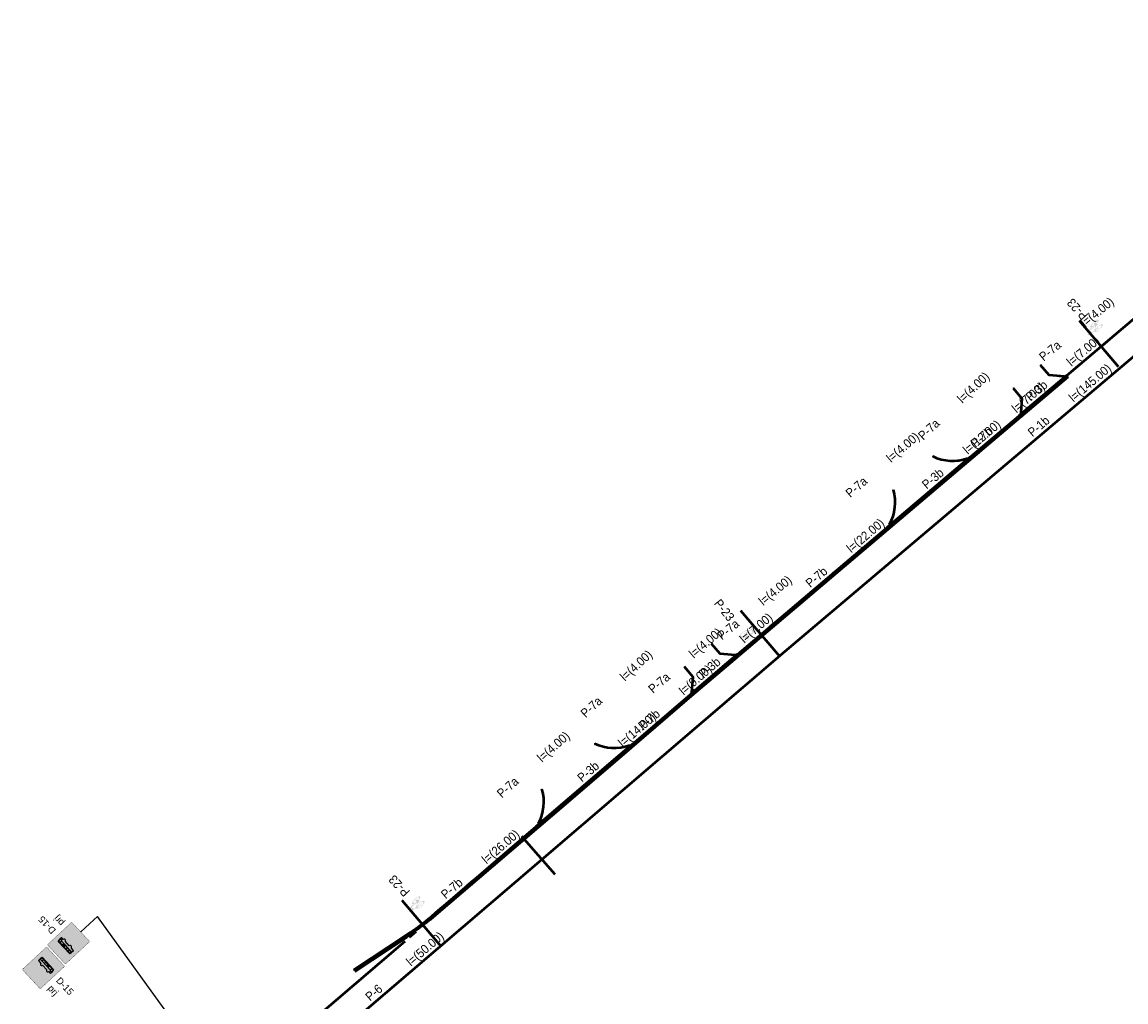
# Model space of a CAD drawing. Header units: metres. Extents: x 7429190 to 7432183, y 5709621 to 5711878.
# Tile 13 of 21: x 7429629 to 7429753, y 5709997 to 5710107. Entities that reach past the tile are written whole.
import ezdxf
from ezdxf.enums import TextEntityAlignment as Align

# ---------------------------------------------------------------- set-up
doc = ezdxf.new("R2010")
doc.units = ezdxf.units.M
doc.layers.add('_Brudnopis', color=22, linetype='Continuous', lineweight=50, plot=False)
doc.layers.add('D_1_KOCIE OCZKA', color=7, linetype='Continuous', lineweight=50)
doc.layers.add('gaPoziome', color=7, linetype='Continuous', lineweight=30)
for name, color, linetype in [('gaPionowe', 7, 'Continuous'), ('zzz.gaHSDlugosc', 7, 'Continuous'), ('zzz.gaHSDodTekst', 7, 'Continuous'), ('zzz.gaHSDomyslna', 7, 'Continuous'), ('zzz.gaHSKilometraz', 7, 'Continuous'), ('zzz.gaHSNazwa', 7, 'Continuous'), ('zzz.gaHSOpis', 7, 'Continuous'), ('zzz.gaHSStan', 7, 'Continuous'), ('zzz.gaHSTrasa', 7, 'Continuous'), ('zzz.gaVSDodTekst', 7, 'Continuous'), ('zzz.gaVSDomyslna', 7, 'Continuous'), ('zzz.gaVSNazwa', 7, 'Continuous'), ('zzz.gaVSStan', 7, 'Continuous'), ('zzz.gaVSWielkość', 7, 'Continuous')]:
    doc.layers.add(name, color=color, linetype=linetype)
doc.styles.add('GA-ATR-TEXT', font='arial.ttf', dxfattribs={"width": 0.9})
doc.styles.add('GA4-HS-TEXT', font='arial.ttf', dxfattribs={"width": 0.9})
doc.styles.get("Standard").update_dxf_attribs({"font": 'simplex.shx'})
doc.dimstyles.new('GA-LEADER', dxfattribs={"dimtxt": 1, "dimasz": 1, "dimexe": 1, "dimexo": 1, "dimgap": 1, "dimtad": 1, "dimtxsty": 'Standard', "dimcen": 1, "dimadec": 0, "dimazin": 0, "dimtfac": 1, "dimtmove": 0, "dimatfit": 3, "dimfxl": 1, "dimarcsym": 0})

# ---------------------------------------------------------------- blocks, each defined once
blk = doc.blocks.new('gaHSPos')
at = {"color": 0, "linetype": 'Continuous', "lineweight": 0}
blk.add_point((0, 0), dxfattribs=at)
blk = doc.blocks.new('*U30')
at = {"layer": 'zzz.gaHSDomyslna', "color": 140}
for points in [[(0.15, 1.99, 0.24, 0.24, 0), (0.16, 2.11, 0.24, 0.24, 0), (-0.41, 2.78, 0.24, 0.24, 0)], [(0, 0, 0.24, 0.24, 0), (0.08, 1, 0.24, 0.24, 0)]]:
    blk.add_lwpolyline(points, format="xyseb", dxfattribs=at)
at = {"color": 140}
for p in [(-0.81, 3.25), (0, 0)]:
    blk.add_blockref('gaHSPos', p, dxfattribs=at)
blk = doc.blocks.new('z.ga4.HSL-desc')
at = {"layer": 'zzz.gaHSDlugosc', "style": 'GA4-HS-TEXT', "width": 0.9}
blk.add_attdef('LENGTH', (6.03, 0.4), '', height=1, dxfattribs=at)
at = {"layer": 'zzz.gaHSDodTekst', "style": 'GA4-HS-TEXT', "width": 0.9, "flags": 1}
blk.add_attdef('ADDTEXT', (0, -2.74), '', height=1, dxfattribs=at)
at = {"layer": 'zzz.gaHSKilometraz', "style": 'GA4-HS-TEXT', "width": 0.9, "flags": 1}
for tag, p in [('POSITION', (0, -5.7)), ('ID', (0, -7.13))]:
    blk.add_attdef(tag, p, '', height=1, dxfattribs=at)
at = {"layer": 'zzz.gaHSNazwa', "style": 'GA4-HS-TEXT', "width": 0.9}
blk.add_attdef('NAME', (0, 0.4), '', height=1, dxfattribs=at)
at = {"layer": 'zzz.gaHSStan', "style": 'GA4-HS-TEXT', "width": 0.9}
blk.add_attdef('STATE', (0, -1.36), '', height=1, dxfattribs=at)
at = {"layer": 'zzz.gaHSTrasa', "style": 'GA4-HS-TEXT', "width": 0.9, "flags": 1}
blk.add_attdef('ROUTE', (0, -4.27), '', height=1, dxfattribs=at)
blk = doc.blocks.new('*U31')
at = {"layer": 'zzz.gaHSDomyslna', "color": 140}
for points in [[(-1.99, 0.15, 0.24, 0.24, 0), (-2.11, 0.16, 0.24, 0.24, 0), (-2.69, 0.83, 0.24, 0.24, 0)], [(0, 0, 0.24, 0.24, 0), (-1, 0.08, 0.24, 0.24, 0)]]:
    blk.add_lwpolyline(points, format="xyseb", dxfattribs=at)
at = {"color": 140}
for p in [(-3.09, 1.3), (0, 0)]:
    blk.add_blockref('gaHSPos', p, dxfattribs=at)
blk = doc.blocks.new('*U32')
at = {"layer": 'zzz.gaHSDomyslna', "color": 140}
for points in [[(0, 0, 0.24, 0.24, 0), (0.65, -0.76, 0.24, 0.24, 0)], [(0.93, -1.64, 0.24, 0.24, 0), (0.84, -2.64, 0.24, 0.24, 0)]]:
    blk.add_lwpolyline(points, format="xyseb", dxfattribs=at)
at = {"color": 140}
for p in [(0, 0), (0.79, -3.26)]:
    blk.add_blockref('gaHSPos', p, dxfattribs=at)
blk = doc.blocks.new('*U33')
at = {"layer": 'zzz.gaHSDomyslna', "color": 140}
for points in [[(-1.99, 0.17, 0.24, 0.24, 0), (-2.11, 0.18, 0.24, 0.24, 0), (-2.68, 0.85, 0.24, 0.24, 0)], [(0, 0, 0.24, 0.24, 0), (-1, 0.08, 0.24, 0.24, 0)]]:
    blk.add_lwpolyline(points, format="xyseb", dxfattribs=at)
at = {"color": 140}
for p in [(-3.08, 1.32), (0, 0)]:
    blk.add_blockref('gaHSPos', p, dxfattribs=at)
blk = doc.blocks.new('*U58')
at = {"layer": 'zzz.gaHSDomyslna', "color": 140}
for points in [[(31.91, 27.31, 0.12, 0.12, 0), (34.95, 29.91, 0.12, 0.12, 0)], [(27.35, 23.41, 0.12, 0.12, 0), (30.39, 26.01, 0.12, 0.12, 0)], [(22.79, 19.51, 0.12, 0.12, 0), (25.83, 22.11, 0.12, 0.12, 0)], [(18.23, 15.61, 0.12, 0.12, 0), (21.27, 18.21, 0.12, 0.12, 0)], [(13.68, 11.7, 0.12, 0.12, 0), (16.71, 14.31, 0.12, 0.12, 0)], [(9.12, 7.8, 0.12, 0.12, 0), (12.16, 10.4, 0.12, 0.12, 0)], [(4.56, 3.9, 0.12, 0.12, 0), (7.6, 6.5, 0.12, 0.12, 0)], [(0, 0, 0.12, 0.12, 0), (3.04, 2.6, 0.12, 0.12, 0)]]:
    blk.add_lwpolyline(points, format="xyseb", dxfattribs=at)
at = {"color": 140}
for p in [(37.99, 32.51), (0, 0)]:
    blk.add_blockref('gaHSPos', p, dxfattribs=at)
blk = doc.blocks.new('*U64')
at = {"layer": 'zzz.gaHSDomyslna', "color": 140}
for points in [[(105.22, 89.29, 0.12, 0.12, 0), (106.75, 90.58, 0.12, 0.12, 0)], [(100.64, 85.41, 0.12, 0.12, 0), (102.17, 86.7, 0.12, 0.12, 0)], [(96.06, 81.54, 0.12, 0.12, 0), (97.59, 82.83, 0.12, 0.12, 0)], [(91.48, 77.66, 0.12, 0.12, 0), (93.01, 78.95, 0.12, 0.12, 0)], [(86.9, 73.79, 0.12, 0.12, 0), (88.43, 75.08, 0.12, 0.12, 0)], [(82.32, 69.91, 0.12, 0.12, 0), (83.85, 71.2, 0.12, 0.12, 0)], [(77.74, 66.04, 0.12, 0.12, 0), (79.27, 67.33, 0.12, 0.12, 0)], [(73.16, 62.16, 0.12, 0.12, 0), (74.68, 63.45, 0.12, 0.12, 0)], [(68.58, 58.29, 0.12, 0.12, 0), (70.1, 59.58, 0.12, 0.12, 0)], [(64, 54.41, 0.12, 0.12, 0), (65.52, 55.7, 0.12, 0.12, 0)], [(59.42, 50.53, 0.12, 0.12, 0), (60.94, 51.83, 0.12, 0.12, 0)], [(54.83, 46.66, 0.12, 0.12, 0), (56.36, 47.95, 0.12, 0.12, 0)], [(50.25, 42.78, 0.12, 0.12, 0), (51.78, 44.08, 0.12, 0.12, 0)], [(45.67, 38.91, 0.12, 0.12, 0), (47.2, 40.2, 0.12, 0.12, 0)], [(41.09, 35.03, 0.12, 0.12, 0), (42.62, 36.33, 0.12, 0.12, 0)], [(36.51, 31.16, 0.12, 0.12, 0), (38.04, 32.45, 0.12, 0.12, 0)], [(31.93, 27.28, 0.12, 0.12, 0), (33.46, 28.57, 0.12, 0.12, 0)], [(27.35, 23.41, 0.12, 0.12, 0), (28.88, 24.7, 0.12, 0.12, 0)], [(22.79, 19.51, 0.12, 0.12, 0), (24.31, 20.81, 0.12, 0.12, 0)], [(18.23, 15.61, 0.12, 0.12, 0), (19.75, 16.91, 0.12, 0.12, 0)], [(13.68, 11.7, 0.12, 0.12, 0), (15.19, 13, 0.12, 0.12, 0)], [(9.12, 7.8, 0.12, 0.12, 0), (10.64, 9.1, 0.12, 0.12, 0)], [(4.56, 3.9, 0.12, 0.12, 0), (6.08, 5.2, 0.12, 0.12, 0)], [(0, 0, 0.12, 0.12, 0), (1.52, 1.3, 0.12, 0.12, 0)]]:
    blk.add_lwpolyline(points, format="xyseb", dxfattribs=at)
at = {"color": 140}
for p in [(110.72, 93.94), (0, 0)]:
    blk.add_blockref('gaHSPos', p, dxfattribs=at)
blk = doc.blocks.new('*U74')
at = {"layer": 'zzz.gaHSDomyslna', "color": 140}
for points in [[(39.51, 33.81, 0.24, 0.24, 0), (40.27, 34.46, 0.24, 0.24, 0)], [(37.99, 32.51, 0.24, 0.24, 0), (38.75, 33.16, 0.24, 0.24, 0)], [(36.47, 31.21, 0.24, 0.24, 0), (37.23, 31.86, 0.24, 0.24, 0)], [(34.95, 29.91, 0.24, 0.24, 0), (35.71, 30.56, 0.24, 0.24, 0)], [(33.43, 28.61, 0.24, 0.24, 0), (34.19, 29.26, 0.24, 0.24, 0)], [(31.91, 27.31, 0.24, 0.24, 0), (32.67, 27.96, 0.24, 0.24, 0)], [(30.39, 26.01, 0.24, 0.24, 0), (31.15, 26.66, 0.24, 0.24, 0)], [(28.87, 24.71, 0.24, 0.24, 0), (29.63, 25.36, 0.24, 0.24, 0)], [(27.35, 23.41, 0.24, 0.24, 0), (28.11, 24.06, 0.24, 0.24, 0)], [(25.83, 22.11, 0.24, 0.24, 0), (26.59, 22.76, 0.24, 0.24, 0)], [(24.31, 20.81, 0.24, 0.24, 0), (25.07, 21.46, 0.24, 0.24, 0)], [(22.79, 19.51, 0.24, 0.24, 0), (23.55, 20.16, 0.24, 0.24, 0)], [(21.27, 18.21, 0.24, 0.24, 0), (22.03, 18.86, 0.24, 0.24, 0)], [(19.75, 16.91, 0.24, 0.24, 0), (20.51, 17.56, 0.24, 0.24, 0)], [(18.23, 15.61, 0.24, 0.24, 0), (18.99, 16.26, 0.24, 0.24, 0)], [(16.71, 14.31, 0.24, 0.24, 0), (17.47, 14.96, 0.24, 0.24, 0)], [(15.19, 13, 0.24, 0.24, 0), (15.95, 13.65, 0.24, 0.24, 0)], [(13.68, 11.7, 0.24, 0.24, 0), (14.43, 12.35, 0.24, 0.24, 0)], [(12.16, 10.4, 0.24, 0.24, 0), (12.92, 11.05, 0.24, 0.24, 0)], [(10.64, 9.1, 0.24, 0.24, 0), (11.4, 9.75, 0.24, 0.24, 0)], [(9.12, 7.8, 0.24, 0.24, 0), (9.88, 8.45, 0.24, 0.24, 0)], [(7.6, 6.5, 0.24, 0.24, 0), (8.36, 7.15, 0.24, 0.24, 0)], [(6.08, 5.2, 0.24, 0.24, 0), (6.84, 5.85, 0.24, 0.24, 0)], [(4.56, 3.9, 0.24, 0.24, 0), (5.32, 4.55, 0.24, 0.24, 0)], [(3.04, 2.6, 0.24, 0.24, 0), (3.8, 3.25, 0.24, 0.24, 0)], [(1.52, 1.3, 0.24, 0.24, 0), (2.28, 1.95, 0.24, 0.24, 0)], [(0, 0, 0.24, 0.24, 0), (0.76, 0.65, 0.24, 0.24, 0)]]:
    blk.add_lwpolyline(points, format="xyseb", dxfattribs=at)
at = {"color": 140}
for p in [(40.55, 34.71), (0, 0)]:
    blk.add_blockref('gaHSPos', p, dxfattribs=at)
blk = doc.blocks.new('gaVScolumn0')
at = {"color": 0, "linetype": 'ByBlock', "lineweight": -2}
blk.add_line((0, 0), (0, 400), dxfattribs=at)
at = {"color": 7, "style": 'GA-ATR-TEXT', "width": 0.9}
blk.add_attdef('X2', text='', height=150, dxfattribs=at).set_placement((-50, 0), align=Align.BOTTOM_RIGHT)
blk = doc.blocks.new('*U120')
at = {"layer": 'zzz.gaVSDomyslna', "lineweight": 0}
blk.add_hatch(color=180, dxfattribs=at).paths.add_polyline_path([(294, 730, 0.414214), (280, 744), (-280, 744, 0.414214), (-294, 730), (-294, 20, 0.414214), (-280, 6), (280, 6, 0.414214), (294, 20)])
blk = doc.blocks.new('*U121')
at = {"layer": 'zzz.gaVSDomyslna', "color": 7, "lineweight": 0, "true_color": 0xffffff, "const_width": 6}
blk.add_lwpolyline([(280, 3), (-280, 3, -0.414214), (-297, 20), (-297, 730, -0.414214), (-280, 747), (280, 747, -0.414214), (297, 730), (297, 20, -0.414214), (280, 3, -1)], format="xyb", dxfattribs=at)
blk = doc.blocks.new('*U122')
at = {"layer": 'zzz.gaVSDomyslna', "lineweight": 0, "true_color": 0xffffff}
blk.add_hatch(color=7, dxfattribs=at).paths.add_polyline_path([(220, 440), (-220, 440), (-220, 0), (220, 0)])
blk = doc.blocks.new('*U123')
at = {"layer": 'zzz.gaVSDomyslna', "linetype": 'ByBlock', "lineweight": -2, "true_color": 0x000000}
h = blk.add_hatch(color=18, dxfattribs=at)
h.paths.add_polyline_path([(290, 110), (265, 210), (-286.25, 210), (-290, 150), (-290, 50), (-160, 40, 1), (-80, 40), (120, 40, 1), (200, 40), (276.25, 40), (290, 50)])
h.paths.add_polyline_path([(30, 120), (30, 190), (50, 190), (50, 120)], flags=16)
h.paths.add_polyline_path([(0, 120), (-70, 120), (-80, 125), (-80, 185), (-70, 190), (0, 190), (10, 185), (10, 125)], flags=16)
h.paths.add_polyline_path([(60, 120), (60, 190), (80, 190), (80, 120)], flags=16)
h.paths.add_polyline_path([(90, 125), (90, 185), (100, 190), (190, 190), (200, 185), (200, 125), (190, 120), (100, 120)], flags=16)
h.paths.add_polyline_path([(-90, 125), (-100, 120), (-180, 120), (-190, 125), (-190, 185), (-180, 190), (-100, 190), (-90, 185)], flags=16)
h.paths.add_polyline_path([(210, 100), (210, 185), (220, 190), (259.692, 190), (279.685, 110.03), (260, 90), (220, 90)], flags=16)
h.paths.add_polyline_path([(-200, 125), (-205, 120), (-270, 120), (-275, 125), (-270.135, 185), (-264.713, 190), (-205, 190), (-200, 185)], flags=16)
at = {"layer": 'zzz.gaVSDomyslna', "color": 18, "linetype": 'ByBlock', "lineweight": -2, "true_color": 0x000000}
for p, q in [((-290, 150), (-286.25, 210)), ((-290, 50), (-290, 150)), ((-290, 50), (-160, 40)), ((-286.25, 210), (265, 210)), ((-270.135, 185), (-275, 125)), ((-270, 120), (-275, 125)), ((-270.135, 185), (-264.713, 190)), ((-270, 120), (-205, 120)), ((-268.108, 210), (-263.108, 210)), ((-264.713, 190), (-205, 190)), ((-205, 190), (-200, 185)), ((-200, 125), (-205, 120)), ((-200, 125), (-200, 185)), ((-190, 185), (-180, 190)), ((-190, 125), (-190, 185)), ((-190, 125), (-180, 120)), ((-180, 190), (-100, 190)), ((-180, 120), (-100, 120)), ((-100, 190), (-90, 185)), ((-90, 125), (-100, 120)), ((-90, 125), (-90, 185)), ((-70, 190), (-80, 185)), ((-80, 185), (-80, 125)), ((-80, 125), (-70, 120)), ((-80, 40), (120, 40)), ((-70, 190), (0, 190)), ((-70, 120), (0, 120)), ((0, 190), (10, 185)), ((0, 120), (10, 125)), ((10, 125), (10, 185)), ((30, 190), (50, 190)), ((30, 120), (30, 190)), ((30, 120), (50, 120)), ((50, 120), (50, 190)), ((60, 190), (80, 190)), ((60, 120), (60, 190)), ((60, 120), (80, 120)), ((80, 190), (80, 120)), ((100, 190), (90, 185)), ((90, 125), (90, 185)), ((90, 125), (100, 120)), ((100, 190), (190, 190)), ((100, 120), (190, 120)), ((200, 185), (190, 190)), ((190, 120), (200, 125)), ((200, 185), (200, 125)), ((200, 40), (276.25, 40)), ((210, 185), (220, 190)), ((210, 100), (210, 185)), ((210, 100), (220, 90)), ((220, 190), (259.692, 190)), ((260, 90), (220, 90)), ((259.692, 190), (279.685, 110.03)), ((279.685, 110.03), (260, 90)), ((265, 210), (290, 110)), ((276.25, 40), (290, 50)), ((290, 50), (290, 110))]:
    blk.add_line(p, q, dxfattribs=at)
for centre in [(-120, 40), (160, 40)]:
    blk.add_arc(centre, 40, 179.999848, 0, dxfattribs=at)
blk = doc.blocks.new('*U125')
at = {"layer": 'zzz.gaVSDomyslna', "color": 7, "true_color": 0xffffff}
for name, p in [('*U121', (0, 0)), ('*U122', (0, 230))]:
    blk.add_blockref(name, p, dxfattribs=at)
at = {"layer": 'zzz.gaVSDomyslna', "color": 180}
blk.add_blockref('*U120', (0, 0), dxfattribs=at)
at = {"layer": 'zzz.gaVSDomyslna', "color": 18, "true_color": 0x000000, "xscale": 0.6875, "yscale": 0.6875}
blk.add_blockref('*U123', (0, 374.375), dxfattribs=at)
blk = doc.blocks.new('*U119')
at = {"layer": 'zzz.gaVSDomyslna'}
blk.add_blockref('*U125', (0, 0), dxfattribs=at)
at = {"layer": 'zzz.gaVSDodTekst', "flags": 1}
blk.add_attdef('Addtext', text='', height=1, dxfattribs=at).set_placement((0, 0), align=Align.MIDDLE_LEFT)
at = {"layer": 'zzz.gaVSDomyslna', "flags": 1}
for tag in ['Height', 'Width', 'Position', 'Route', 'ItemNo', 'ID']:
    blk.add_attdef(tag, text='', height=1, dxfattribs=at).set_placement((0, 0), align=Align.MIDDLE_LEFT)
at = {"layer": 'zzz.gaVSNazwa', "style": 'GA-ATR-TEXT'}
blk.add_attdef('Name', text='', height=150, dxfattribs=at).set_placement((400, 450), align=Align.MIDDLE_LEFT)
at = {"layer": 'zzz.gaVSStan', "style": 'GA-ATR-TEXT'}
blk.add_attdef('State', text='', height=150, dxfattribs=at).set_placement((400, 195), align=Align.MIDDLE_LEFT)
at = {"layer": 'zzz.gaVSWielkość', "flags": 1}
blk.add_attdef('Size', text='', height=1, dxfattribs=at).set_placement((0, 0), align=Align.MIDDLE_LEFT)
blk = doc.blocks.new('*U127')
at = {"layer": 'zzz.gaVSDomyslna', "lineweight": 0}
blk.add_hatch(color=180, dxfattribs=at).paths.add_polyline_path([(294, 730, 0.414214), (280, 744), (-280, 744, 0.414214), (-294, 730), (-294, 20, 0.414214), (-280, 6), (280, 6, 0.414214), (294, 20)])
blk = doc.blocks.new('*U128')
at = {"layer": 'zzz.gaVSDomyslna', "color": 7, "lineweight": 0, "true_color": 0xffffff, "const_width": 6}
blk.add_lwpolyline([(280, 3), (-280, 3, -0.414214), (-297, 20), (-297, 730, -0.414214), (-280, 747), (280, 747, -0.414214), (297, 730), (297, 20, -0.414214), (280, 3, -1)], format="xyb", dxfattribs=at)
blk = doc.blocks.new('*U129')
at = {"layer": 'zzz.gaVSDomyslna', "lineweight": 0, "true_color": 0xffffff}
blk.add_hatch(color=7, dxfattribs=at).paths.add_polyline_path([(220, 440), (-220, 440), (-220, 0), (220, 0)])
blk = doc.blocks.new('*U130')
at = {"layer": 'zzz.gaVSDomyslna', "linetype": 'ByBlock', "lineweight": -2, "true_color": 0x000000}
h = blk.add_hatch(color=18, dxfattribs=at)
h.paths.add_polyline_path([(290, 110), (265, 210), (-286.25, 210), (-290, 150), (-290, 50), (-160, 40, 1), (-80, 40), (120, 40, 1), (200, 40), (276.25, 40), (290, 50)])
h.paths.add_polyline_path([(30, 120), (30, 190), (50, 190), (50, 120)], flags=16)
h.paths.add_polyline_path([(0, 120), (-70, 120), (-80, 125), (-80, 185), (-70, 190), (0, 190), (10, 185), (10, 125)], flags=16)
h.paths.add_polyline_path([(60, 120), (60, 190), (80, 190), (80, 120)], flags=16)
h.paths.add_polyline_path([(90, 125), (90, 185), (100, 190), (190, 190), (200, 185), (200, 125), (190, 120), (100, 120)], flags=16)
h.paths.add_polyline_path([(-90, 125), (-100, 120), (-180, 120), (-190, 125), (-190, 185), (-180, 190), (-100, 190), (-90, 185)], flags=16)
h.paths.add_polyline_path([(210, 100), (210, 185), (220, 190), (259.692, 190), (279.685, 110.03), (260, 90), (220, 90)], flags=16)
h.paths.add_polyline_path([(-200, 125), (-205, 120), (-270, 120), (-275, 125), (-270.135, 185), (-264.713, 190), (-205, 190), (-200, 185)], flags=16)
at = {"layer": 'zzz.gaVSDomyslna', "color": 18, "linetype": 'ByBlock', "lineweight": -2, "true_color": 0x000000}
for p, q in [((-290, 150), (-286.25, 210)), ((-290, 50), (-290, 150)), ((-290, 50), (-160, 40)), ((-286.25, 210), (265, 210)), ((-270.135, 185), (-275, 125)), ((-270, 120), (-275, 125)), ((-270.135, 185), (-264.713, 190)), ((-270, 120), (-205, 120)), ((-268.108, 210), (-263.108, 210)), ((-264.713, 190), (-205, 190)), ((-205, 190), (-200, 185)), ((-200, 125), (-205, 120)), ((-200, 125), (-200, 185)), ((-190, 185), (-180, 190)), ((-190, 125), (-190, 185)), ((-190, 125), (-180, 120)), ((-180, 190), (-100, 190)), ((-180, 120), (-100, 120)), ((-100, 190), (-90, 185)), ((-90, 125), (-100, 120)), ((-90, 125), (-90, 185)), ((-70, 190), (-80, 185)), ((-80, 185), (-80, 125)), ((-80, 125), (-70, 120)), ((-80, 40), (120, 40)), ((-70, 190), (0, 190)), ((-70, 120), (0, 120)), ((0, 190), (10, 185)), ((0, 120), (10, 125)), ((10, 125), (10, 185)), ((30, 190), (50, 190)), ((30, 120), (30, 190)), ((30, 120), (50, 120)), ((50, 120), (50, 190)), ((60, 190), (80, 190)), ((60, 120), (60, 190)), ((60, 120), (80, 120)), ((80, 190), (80, 120)), ((100, 190), (90, 185)), ((90, 125), (90, 185)), ((90, 125), (100, 120)), ((100, 190), (190, 190)), ((100, 120), (190, 120)), ((200, 185), (190, 190)), ((190, 120), (200, 125)), ((200, 185), (200, 125)), ((200, 40), (276.25, 40)), ((210, 185), (220, 190)), ((210, 100), (210, 185)), ((210, 100), (220, 90)), ((220, 190), (259.692, 190)), ((260, 90), (220, 90)), ((259.692, 190), (279.685, 110.03)), ((279.685, 110.03), (260, 90)), ((265, 210), (290, 110)), ((276.25, 40), (290, 50)), ((290, 50), (290, 110))]:
    blk.add_line(p, q, dxfattribs=at)
for centre in [(-120, 40), (160, 40)]:
    blk.add_arc(centre, 40, 179.999848, 0, dxfattribs=at)
blk = doc.blocks.new('*U132')
at = {"layer": 'zzz.gaVSDomyslna', "color": 7, "true_color": 0xffffff}
for name, p in [('*U128', (0, 0)), ('*U129', (0, 230))]:
    blk.add_blockref(name, p, dxfattribs=at)
at = {"layer": 'zzz.gaVSDomyslna', "color": 180}
blk.add_blockref('*U127', (0, 0), dxfattribs=at)
at = {"layer": 'zzz.gaVSDomyslna', "color": 18, "true_color": 0x000000, "xscale": 0.6875, "yscale": 0.6875}
blk.add_blockref('*U130', (0, 374.375), dxfattribs=at)
blk = doc.blocks.new('*U126')
at = {"layer": 'zzz.gaVSDomyslna'}
blk.add_blockref('*U132', (0, 0), dxfattribs=at)
at = {"layer": 'zzz.gaVSDodTekst', "flags": 1}
blk.add_attdef('Addtext', text='', height=1, dxfattribs=at).set_placement((0, 0), align=Align.MIDDLE_LEFT)
at = {"layer": 'zzz.gaVSDomyslna', "flags": 1}
for tag in ['Height', 'Width', 'Position', 'Route', 'ItemNo', 'ID']:
    blk.add_attdef(tag, text='', height=1, dxfattribs=at).set_placement((0, 0), align=Align.MIDDLE_LEFT)
at = {"layer": 'zzz.gaVSNazwa', "style": 'GA-ATR-TEXT'}
blk.add_attdef('Name', text='', height=150, dxfattribs=at).set_placement((400, 450), align=Align.MIDDLE_LEFT)
at = {"layer": 'zzz.gaVSStan', "style": 'GA-ATR-TEXT'}
blk.add_attdef('State', text='', height=150, dxfattribs=at).set_placement((400, 195), align=Align.MIDDLE_LEFT)
at = {"layer": 'zzz.gaVSWielkość', "flags": 1}
blk.add_attdef('Size', text='', height=1, dxfattribs=at).set_placement((0, 0), align=Align.MIDDLE_LEFT)
blk = doc.blocks.new('*U220')
at = {"layer": 'zzz.gaHSDomyslna', "color": 140}
for points in [[(5.24, 4.64, 0.12, 0.12, 0), (-0.08, 0.09, 0.12, 0.12, 0)], [(4.64, 3.81, 0.12, 0.12, 0), (5.4, 4.46, 0.12, 0.12, 0)], [(3.12, 2.51, 0.12, 0.12, 0), (3.88, 3.16, 0.12, 0.12, 0)], [(1.6, 1.21, 0.12, 0.12, 0), (2.36, 1.86, 0.12, 0.12, 0)], [(0.08, -0.09, 0.12, 0.12, 0), (0.84, 0.56, 0.12, 0.12, 0)]]:
    blk.add_lwpolyline(points, format="xyseb", dxfattribs=at)
at = {"color": 140}
for p in [(5.32, 4.55), (0, 0)]:
    blk.add_blockref('gaHSPos', p, dxfattribs=at)
blk = doc.blocks.new('*U221')
at = {"layer": 'zzz.gaHSDomyslna', "color": 140}
for points in [[(5.27, 4.61, 0.12, 0.12, 0), (-0.08, 0.09, 0.12, 0.12, 0)], [(4.66, 3.78, 0.12, 0.12, 0), (5.42, 4.43, 0.12, 0.12, 0)], [(3.13, 2.49, 0.12, 0.12, 0), (3.89, 3.14, 0.12, 0.12, 0)], [(1.6, 1.2, 0.12, 0.12, 0), (2.37, 1.85, 0.12, 0.12, 0)], [(0.08, -0.09, 0.12, 0.12, 0), (0.84, 0.55, 0.12, 0.12, 0)]]:
    blk.add_lwpolyline(points, format="xyseb", dxfattribs=at)
at = {"color": 140}
for p in [(5.34, 4.52), (0, 0)]:
    blk.add_blockref('gaHSPos', p, dxfattribs=at)
blk = doc.blocks.new('*U275')
at = {"layer": 'zzz.gaHSDomyslna', "color": 140}
for points in [[(0, 0, 0.24, 0.24, -0.050042), (0.19, -0.98, 0.24, 0.24, 0)], [(0.18, -1.98, 0.24, 0.24, -0.050042), (-0.03, -2.96, 0.24, 0.24, 0)]]:
    blk.add_lwpolyline(points, format="xyseb", dxfattribs=at)
at = {"color": 140}
for p in [(0, 0), (-0.44, -3.9)]:
    blk.add_blockref('gaHSPos', p, dxfattribs=at)
blk = doc.blocks.new('*U276')
at = {"layer": 'zzz.gaHSDomyslna', "color": 140}
for points in [[(0, 0, 0.24, 0.24, 0.050042), (0.94, -0.35, 0.24, 0.24, 0)], [(1.92, -0.51, 0.24, 0.24, 0.050042), (2.92, -0.46, 0.24, 0.24, 0)]]:
    blk.add_lwpolyline(points, format="xyseb", dxfattribs=at)
at = {"color": 140}
for p in [(0, 0), (3.9, -0.22)]:
    blk.add_blockref('gaHSPos', p, dxfattribs=at)
blk = doc.blocks.new('*U277')
at = {"layer": 'zzz.gaHSDomyslna', "color": 140}
for points in [[(0, 0, 0.24, 0.24, -0.050042), (0.19, -0.98, 0.24, 0.24, 0)], [(0.19, -1.98, 0.24, 0.24, -0.050042), (-0.01, -2.96, 0.24, 0.24, 0)]]:
    blk.add_lwpolyline(points, format="xyseb", dxfattribs=at)
at = {"color": 140}
for p in [(0, 0), (-0.39, -3.86)]:
    blk.add_blockref('gaHSPos', p, dxfattribs=at)
blk = doc.blocks.new('*U278')
at = {"layer": 'zzz.gaHSDomyslna', "color": 140}
for points in [[(0, 0, 0.24, 0.24, -0.050042), (-0.97, -0.25, 0.24, 0.24, 0)], [(-1.96, -0.29, 0.24, 0.24, -0.050042), (-2.95, -0.14, 0.24, 0.24, 0)]]:
    blk.add_lwpolyline(points, format="xyseb", dxfattribs=at)
at = {"color": 140}
for p in [(-3.89, 0.2), (0, 0)]:
    blk.add_blockref('gaHSPos', p, dxfattribs=at)
blk = doc.blocks.new('*U279')
at = {"layer": 'zzz.gaHSDomyslna', "color": 140}
for points in [[(10.71, 9.32, 0.12, 0.12, 0), (-0.08, 0.09, 0.12, 0.12, 0)], [(9.19, 7.71, 0.12, 0.12, 0), (9.95, 8.36, 0.12, 0.12, 0)], [(7.68, 6.41, 0.12, 0.12, 0), (8.44, 7.06, 0.12, 0.12, 0)], [(6.16, 5.11, 0.12, 0.12, 0), (6.92, 5.76, 0.12, 0.12, 0)], [(4.64, 3.81, 0.12, 0.12, 0), (5.4, 4.46, 0.12, 0.12, 0)], [(3.12, 2.51, 0.12, 0.12, 0), (3.88, 3.16, 0.12, 0.12, 0)], [(1.6, 1.21, 0.12, 0.12, 0), (2.36, 1.86, 0.12, 0.12, 0)], [(0.08, -0.09, 0.12, 0.12, 0), (0.84, 0.56, 0.12, 0.12, 0)]]:
    blk.add_lwpolyline(points, format="xyseb", dxfattribs=at)
at = {"color": 140}
for p in [(10.79, 9.23), (0, 0)]:
    blk.add_blockref('gaHSPos', p, dxfattribs=at)
blk = doc.blocks.new('*U343')
at = {"linetype": 'Continuous', "lineweight": 0}
h = blk.add_hatch(color=0, dxfattribs=at)
edge = h.paths.add_edge_path()
edge.add_ellipse((-0.35, 0.6), major_axis=(0, 0.6), ratio=0.333333, start_angle=339.1791, end_angle=685.9352)
edge.add_line((-0.24, 1.1), (-0.23, 1.16))
edge.add_line((-0.23, 1.16), (0, 0.68))
edge.add_arc((-0.02, 0.67), 0.0247, 0, 26.5651, ccw=False)
edge.add_line((0.01, 0.67), (0.01, 0.42))
edge.add_arc((0.03, 0.42), 0.0247, 180, 270)
edge.add_line((0.03, 0.4), (0.08, 0.4))
edge.add_arc((0.08, 0.42), 0.0247, 270, 290.3551)
edge.add_line((0.08, 0.4), (0.16, 0.43))
edge.add_ellipse((0.35, 0.6), major_axis=(0, 0.6), ratio=0.333333, start_angle=106.5707, end_angle=378.3144)
edge.add_line((0.29, 1.17), (0.22, 1.52))
edge.add_line((0.22, 1.52), (0.25, 1.77))
edge.add_line((0.25, 1.77), (0.26, 1.77))
edge.add_line((0.26, 1.77), (0.27, 1.81))
edge.add_line((0.27, 1.81), (0.27, 1.86))
edge.add_line((0.27, 1.86), (0.14, 1.86))
edge.add_line((0.14, 1.86), (0.14, 1.81))
edge.add_line((0.14, 1.81), (0.2, 1.77))
edge.add_line((0.2, 1.77), (0.18, 1.64))
edge.add_line((0.18, 1.64), (-0.18, 1.64))
edge.add_line((-0.18, 1.64), (-0.16, 1.83))
edge.add_spline(control_points=[(-0.16, 1.83), (-0.16, 1.84), (-0.15, 1.86), (-0.12, 1.86), (-0.1, 1.86)], knot_values=[0, 0, 0, 0, 0.02025, 0.071822, 0.071822, 0.071822, 0.071822], degree=3, periodic=0)
edge.add_line((-0.1, 1.86), (-0.05, 1.86))
edge.add_line((-0.05, 1.86), (-0.05, 2))
edge.add_line((-0.05, 2), (-0.13, 2))
edge.add_spline(control_points=[(-0.13, 2), (-0.14, 2), (-0.15, 1.99), (-0.16, 1.99)], knot_values=[0.067484, 0.067484, 0.067484, 0.067484, 0.093736, 0.093736, 0.093736, 0.093736], degree=3, periodic=0)
edge.add_arc((-0.12, 1.92), 0.0817, 120.1379, 168.8933)
edge.add_line((-0.2, 1.93), (-0.28, 1.16))
h.paths.add_polyline_path([(-0.19, 1.5), (0.16, 1.5), (0.05, 0.7), (-0.22, 1.24)], flags=16)
edge = h.paths.add_edge_path(flags=16)
edge.add_ellipse((-0.35, 0.6), major_axis=(0, -0.45), ratio=0.350072, start_angle=159.1526, end_angle=502.0815, ccw=False)
edge.add_line((-0.29, 1.02), (-0.32, 0.73))
edge.add_arc((-0.34, 0.74), 0.0128, 322.797, 353.8856, ccw=False)
edge.add_line((-0.33, 0.73), (-0.36, 0.69))
edge.add_arc((-0.33, 0.66), 0.0365, 142.797, 180)
edge.add_line((-0.37, 0.66), (-0.37, 0.57))
edge.add_arc((-0.35, 0.57), 0.0128, 180, 270)
edge.add_line((-0.35, 0.56), (-0.35, 0.56))
edge.add_arc((-0.35, 0.57), 0.0128, 270, 333.0195)
edge.add_spline(control_points=[(-0.33, 0.57), (-0.32, 0.59), (-0.3, 0.63), (-0.28, 0.68), (-0.28, 0.7), (-0.28, 0.7)], knot_values=[0.007888, 0.007888, 0.007888, 0.007888, 0.089431, 0.152858, 0.158023, 0.158023, 0.158023, 0.158023], degree=3, periodic=0)
edge.add_line((-0.28, 0.7), (-0.25, 0.95))
edge = h.paths.add_edge_path(flags=16)
edge.add_line((0.2, 1.38), (0.25, 1.12))
edge.add_ellipse((0.35, 0.6), major_axis=(0, 0.6), ratio=0.333333, start_angle=390.3444, end_angle=440.4059)
edge.add_line((0.15, 0.7), (0.1, 0.7))
edge.add_line((0.1, 0.7), (0.2, 1.38))
edge = h.paths.add_edge_path(flags=16)
edge.add_ellipse((0.35, 0.6), major_axis=(0, -0.45), ratio=0.350072, start_angle=290.1309, end_angle=617.1604, ccw=False)
edge.add_line((0.2, 0.45), (0.35, 0.5))
edge.add_arc((0.28, 0.59), 0.119, 307.1318, 362.4334)
edge.add_line((0.4, 0.6), (0.4, 0.68))
edge.add_arc((0.37, 0.68), 0.0247, 0, 90)
edge.add_line((0.37, 0.7), (0.2, 0.7))
blk = doc.blocks.new('z.ga4.HSS-desc')
at = {"layer": 'zzz.gaHSDodTekst', "style": 'GA4-HS-TEXT', "width": 0.9, "flags": 1}
blk.add_attdef('ADDTEXT', (0, -2.74), '', height=1, dxfattribs=at)
at = {"layer": 'zzz.gaHSKilometraz', "style": 'GA4-HS-TEXT', "width": 0.9, "flags": 1}
for tag, p in [('POSITION', (0, -5.7)), ('ID', (0, -7.13))]:
    blk.add_attdef(tag, p, '', height=1, dxfattribs=at)
at = {"layer": 'zzz.gaHSNazwa', "style": 'GA4-HS-TEXT', "width": 0.9}
blk.add_attdef('NAME', (0, 0.4), '', height=1, dxfattribs=at)
at = {"layer": 'zzz.gaHSStan', "style": 'GA4-HS-TEXT', "width": 0.9}
blk.add_attdef('STATE', (0, -1.36), '', height=1, dxfattribs=at)
at = {"layer": 'zzz.gaHSTrasa', "style": 'GA4-HS-TEXT', "width": 0.9, "flags": 1}
blk.add_attdef('ROUTE', (0, -4.27), '', height=1, dxfattribs=at)
blk = doc.blocks.new('*U342')
at = {"linetype": 'Continuous', "lineweight": 0}
h = blk.add_hatch(color=0, dxfattribs=at)
edge = h.paths.add_edge_path()
edge.add_ellipse((-0.35, 0.6), major_axis=(0, 0.6), ratio=0.333333, start_angle=339.1791, end_angle=685.9352)
edge.add_line((-0.24, 1.1), (-0.23, 1.16))
edge.add_line((-0.23, 1.16), (0, 0.68))
edge.add_arc((-0.02, 0.67), 0.0247, 0, 26.5651, ccw=False)
edge.add_line((0.01, 0.67), (0.01, 0.42))
edge.add_arc((0.03, 0.42), 0.0247, 180, 270)
edge.add_line((0.03, 0.4), (0.08, 0.4))
edge.add_arc((0.08, 0.42), 0.0247, 270, 290.3551)
edge.add_line((0.08, 0.4), (0.16, 0.43))
edge.add_ellipse((0.35, 0.6), major_axis=(0, 0.6), ratio=0.333333, start_angle=106.5707, end_angle=378.3144)
edge.add_line((0.29, 1.17), (0.22, 1.52))
edge.add_line((0.22, 1.52), (0.25, 1.77))
edge.add_line((0.25, 1.77), (0.26, 1.77))
edge.add_line((0.26, 1.77), (0.27, 1.81))
edge.add_line((0.27, 1.81), (0.27, 1.86))
edge.add_line((0.27, 1.86), (0.14, 1.86))
edge.add_line((0.14, 1.86), (0.14, 1.81))
edge.add_line((0.14, 1.81), (0.2, 1.77))
edge.add_line((0.2, 1.77), (0.18, 1.64))
edge.add_line((0.18, 1.64), (-0.18, 1.64))
edge.add_line((-0.18, 1.64), (-0.16, 1.83))
edge.add_spline(control_points=[(-0.16, 1.83), (-0.16, 1.84), (-0.15, 1.86), (-0.12, 1.86), (-0.1, 1.86)], knot_values=[0, 0, 0, 0, 0.02025, 0.071822, 0.071822, 0.071822, 0.071822], degree=3, periodic=0)
edge.add_line((-0.1, 1.86), (-0.05, 1.86))
edge.add_line((-0.05, 1.86), (-0.05, 2))
edge.add_line((-0.05, 2), (-0.13, 2))
edge.add_spline(control_points=[(-0.13, 2), (-0.14, 2), (-0.15, 1.99), (-0.16, 1.99)], knot_values=[0.067484, 0.067484, 0.067484, 0.067484, 0.093736, 0.093736, 0.093736, 0.093736], degree=3, periodic=0)
edge.add_arc((-0.12, 1.92), 0.0817, 120.1379, 168.8933)
edge.add_line((-0.2, 1.93), (-0.28, 1.16))
h.paths.add_polyline_path([(-0.19, 1.5), (0.16, 1.5), (0.05, 0.7), (-0.22, 1.24)], flags=16)
edge = h.paths.add_edge_path(flags=16)
edge.add_ellipse((-0.35, 0.6), major_axis=(0, -0.45), ratio=0.350072, start_angle=159.1526, end_angle=502.0815, ccw=False)
edge.add_line((-0.29, 1.02), (-0.32, 0.73))
edge.add_arc((-0.34, 0.74), 0.0128, 322.797, 353.8856, ccw=False)
edge.add_line((-0.33, 0.73), (-0.36, 0.69))
edge.add_arc((-0.33, 0.66), 0.0365, 142.797, 180)
edge.add_line((-0.37, 0.66), (-0.37, 0.57))
edge.add_arc((-0.35, 0.57), 0.0128, 180, 270)
edge.add_line((-0.35, 0.56), (-0.35, 0.56))
edge.add_arc((-0.35, 0.57), 0.0128, 270, 333.0195)
edge.add_spline(control_points=[(-0.33, 0.57), (-0.32, 0.59), (-0.3, 0.63), (-0.28, 0.68), (-0.28, 0.7), (-0.28, 0.7)], knot_values=[0.007888, 0.007888, 0.007888, 0.007888, 0.089431, 0.152858, 0.158023, 0.158023, 0.158023, 0.158023], degree=3, periodic=0)
edge.add_line((-0.28, 0.7), (-0.25, 0.95))
edge = h.paths.add_edge_path(flags=16)
edge.add_line((0.2, 1.38), (0.25, 1.12))
edge.add_ellipse((0.35, 0.6), major_axis=(0, 0.6), ratio=0.333333, start_angle=390.3444, end_angle=440.4059)
edge.add_line((0.15, 0.7), (0.1, 0.7))
edge.add_line((0.1, 0.7), (0.2, 1.38))
edge = h.paths.add_edge_path(flags=16)
edge.add_ellipse((0.35, 0.6), major_axis=(0, -0.45), ratio=0.350072, start_angle=290.1309, end_angle=617.1604, ccw=False)
edge.add_line((0.2, 0.45), (0.35, 0.5))
edge.add_arc((0.28, 0.59), 0.119, 307.1318, 362.4334)
edge.add_line((0.4, 0.6), (0.4, 0.68))
edge.add_arc((0.37, 0.68), 0.0247, 0, 90)
edge.add_line((0.37, 0.7), (0.2, 0.7))
blk = doc.blocks.new('*U404')
at = {"layer": 'zzz.gaHSDomyslna', "color": 140}
blk.add_lwpolyline([(0, 0, 0.24, 0.24, 0), (45.21, 38.25, 0.24, 0.24, 0)], format="xyseb", dxfattribs=at)
at = {"color": 140}
for p in [(45.21, 38.25), (0, 0)]:
    blk.add_blockref('gaHSPos', p, dxfattribs=at)
blk = doc.blocks.new('*U405')
at = {"layer": 'zzz.gaHSDomyslna', "color": 140}
blk.add_lwpolyline([(0, 0, 0.24, 0.24, 0), (5.45, 4.62, 0.24, 0.24, 0)], format="xyseb", dxfattribs=at)
at = {"color": 140}
for p in [(5.45, 4.62), (0, 0)]:
    blk.add_blockref('gaHSPos', p, dxfattribs=at)
blk = doc.blocks.new('*U406')
at = {"layer": 'zzz.gaHSDomyslna', "color": 140}
for points in [[(9.27, 8.01, 0.12, 0.12, 0), (-0.08, 0.09, 0.12, 0.12, 0)], [(7.71, 6.37, 0.12, 0.12, 0), (8.47, 7.02, 0.12, 0.12, 0)], [(6.18, 5.08, 0.12, 0.12, 0), (6.95, 5.73, 0.12, 0.12, 0)], [(4.66, 3.79, 0.12, 0.12, 0), (5.42, 4.43, 0.12, 0.12, 0)], [(3.13, 2.49, 0.12, 0.12, 0), (3.89, 3.14, 0.12, 0.12, 0)], [(1.6, 1.2, 0.12, 0.12, 0), (2.37, 1.85, 0.12, 0.12, 0)], [(0.08, -0.09, 0.12, 0.12, 0), (0.84, 0.55, 0.12, 0.12, 0)]]:
    blk.add_lwpolyline(points, format="xyseb", dxfattribs=at)
at = {"color": 140}
for p in [(9.35, 7.92), (0, 0)]:
    blk.add_blockref('gaHSPos', p, dxfattribs=at)
blk = doc.blocks.new('*U407')
at = {"layer": 'zzz.gaHSDomyslna', "color": 140}
blk.add_lwpolyline([(0, 0, 0.24, 0.24, 0), (16.75, 14.19, 0.24, 0.24, 0)], format="xyseb", dxfattribs=at)
at = {"color": 140}
for p in [(16.75, 14.19), (0, 0)]:
    blk.add_blockref('gaHSPos', p, dxfattribs=at)
blk = doc.blocks.new('*U408')
at = {"layer": 'zzz.gaHSDomyslna', "color": 140}
blk.add_lwpolyline([(0, 0, 0.24, 0.24, 0), (6.51, 5.57, 0.24, 0.24, 0)], format="xyseb", dxfattribs=at)
at = {"color": 140}
for p in [(6.51, 5.57), (0, 0)]:
    blk.add_blockref('gaHSPos', p, dxfattribs=at)
blk = doc.blocks.new('*U409')
at = {"layer": 'zzz.gaHSDomyslna', "color": 140}
blk.add_lwpolyline([(0, 0, 0.24, 0.24, 0), (5.82, 3.84, 0.24, 0.24, 0.031099), (8.78, 6.07, 0.24, 0.24, 0), (20.47, 16.08, 0.24, 0.24, 0)], format="xyseb", dxfattribs=at)
at = {"color": 140}
for p in [(20.47, 16.08), (0, 0)]:
    blk.add_blockref('gaHSPos', p, dxfattribs=at)
blk = doc.blocks.new('spearator')
at = {"layer": 'D_1_KOCIE OCZKA'}
h = blk.add_hatch(color=12, dxfattribs=at)
h.dxf.hatch_style = 1
edge = h.paths.add_edge_path()
edge.add_line((7429810.88, 5710121.63), (7429811.64, 5710122.27))
edge.add_arc((7429811.59, 5710122.33), 0.075, 310.2315, 490.2315)
edge.add_line((7429811.54, 5710122.39), (7429810.78, 5710121.74))
edge.add_arc((7429810.83, 5710121.68), 0.075, 130.2315, 310.2315)
at = {"layer": 'D_1_KOCIE OCZKA', "lineweight": 18, "flags": 128}
blk.add_lwpolyline([(7429810.88, 5710121.63), (7429811.64, 5710122.27, 1), (7429811.54, 5710122.39), (7429810.78, 5710121.74, 1)], format="xyb", close=True, dxfattribs=at)

msp = doc.modelspace()

# ---------------------------------------------------------------- linework, layer by layer
at = {"layer": '_Brudnopis'}
for points in [[(7429687.419, 5710012.817), (7429714.669, 5710036.139), (7429798.14, 5710106.756)], [(7429649.431, 5709980.304), (7429687.419, 5710012.817)], [(7429631.548, 5709968.948), (7429672.101, 5710003.655)]]:
    msp.add_lwpolyline(points, dxfattribs=at)
at = {"layer": '_Brudnopis', "flags": 128}
for points in [[(7429746.316, 5710067.104), (7429791.527, 5710105.352)], [(7429752.121, 5710068.082), (7429747.723, 5710073.222)], [(7429746.445, 5710066.951), (7429744.331, 5710067.127), (7429743.362, 5710068.273)], [(7429740.972, 5710062.583), (7429746.316, 5710067.104)], [(7429741.101, 5710062.43), (7429746.445, 5710066.951)], [(7429740.308, 5710065.689), (7429741.277, 5710064.544), (7429741.101, 5710062.43)], [(7429741.101, 5710062.43), (7429709.548, 5710035.705)], [(7429735.522, 5710057.967), (7429740.971, 5710062.583)], [(7429726.172, 5710050.047), (7429735.522, 5710057.967)], [(7429709.419, 5710035.858), (7429726.172, 5710050.047)], [(7429714.132, 5710035.573), (7429709.734, 5710040.713)], [(7429709.548, 5710035.705), (7429707.433, 5710035.869), (7429706.458, 5710037.009)], [(7429704.1, 5710031.305), (7429709.418, 5710035.857)], [(7429704.23, 5710031.153), (7429709.548, 5710035.705)], [(7429704.23, 5710031.153), (7429704.394, 5710033.268), (7429703.419, 5710034.408)], [(7429696.127, 5710024.218), (7429704.23, 5710031.153)], [(7429697.592, 5710025.735), (7429704.1, 5710031.305)], [(7429686.804, 5710016.502), (7429697.592, 5710025.735)], [(7429688.529, 5710017.715), (7429696.127, 5710024.218)], [(7429688.913, 5710011.109), (7429685.172, 5710015.387)], [(7429676.143, 5710003.064), (7429671.745, 5710008.204)]]:
    msp.add_lwpolyline(points, dxfattribs=at)
for points in [[(7429731.27, 5710058.043, 0.2032423), (7429735.167, 5710057.824)], [(7429726.815, 5710054.274, -0.204239), (7429726.376, 5710050.377, -0.2245659)], [(7429697.24, 5710025.592, -0.2025988), (7429693.353, 5710025.793)], [(7429687.401, 5710020.699, -0.2018039), (7429687.006, 5710016.841)], [(7429688.529, 5710017.715), (7429675.246, 5710006.347, -0.0310988), (7429672.268, 5710004.103), (7429666.446, 5710000.26)], [(7429666.336, 5710000.426), (7429672.158, 5710004.27, 0.0310988), (7429675.116, 5710006.499), (7429686.804, 5710016.502)]]:
    msp.add_lwpolyline(points, format="xyb", dxfattribs=at)

# ---------------------------------------------------------------- block references
at = {"layer": 'D_1_KOCIE OCZKA'}
for p in [(-60.509, -51.191), (-64.021, -54.162), (-70.678, -59.794), (-74.189, -62.767), (-85.478, -72.33), (-88.113, -74.557), (-90.746, -76.786), (-94.255, -79.761), (-97.767, -82.732), (-101.277, -85.705)]:
    msp.add_blockref('spearator', p, dxfattribs=at)
for p, rotation in [((32654.166, -42468.237), 0.327517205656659), ((32651.545, -42470.481), 0.327517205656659), ((32648.924, -42472.724), 0.327517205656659), ((32636.87, -42483.041), 0.327517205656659), ((32633.375, -42486.032), 0.327517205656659), ((32629.879, -42489.021), 0.327517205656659), ((32626.384, -42492.012), 0.327517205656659), ((-612462.315, 900465.969), 353.3374270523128), ((-612466.144, 900463.428), 353.3374270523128)]:
    msp.add_blockref('spearator', p, dxfattribs=dict(at, rotation=rotation))
at = {"layer": 'gaPionowe', "xscale": 0.005, "yscale": 0.005}
for name, p, rotation in [('*U119', (7429635.715, 5710004.699), 132.87496265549), ('*U126', (7429630.15, 5709999.372), 312.8751731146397)]:
    msp.add_blockref(name, p, dxfattribs=dict(at, rotation=rotation)).add_auto_attribs({'Name': 'D-15', 'State': 'prj'})
at = {"layer": 'gaPionowe', "xscale": 0.005, "yscale": 0.005, "rotation": 132.8751731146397}
msp.add_blockref('gaVScolumn0', (7429637.181, 5710006.06), dxfattribs=at)
at = {"layer": 'gaPoziome'}
for name, p in [('*U64', (7429687.419, 5710012.817)), ('*U404', (7429746.316, 5710067.104)), ('*U33', (7429746.445, 5710066.951)), ('*U221', (7429740.972, 5710062.583)), ('*U32', (7429740.308, 5710065.689)), ('*U405', (7429735.522, 5710057.967)), ('*U406', (7429726.172, 5710050.047)), ('*U276', (7429731.27, 5710058.043)), ('*U275', (7429726.815, 5710054.274)), ('*U407', (7429709.419, 5710035.858)), ('*U31', (7429709.548, 5710035.705)), ('*U220', (7429704.1, 5710031.305)), ('*U30', (7429704.23, 5710031.153)), ('*U408', (7429697.592, 5710025.735)), ('*U279', (7429686.804, 5710016.502)), ('*U278', (7429697.24, 5710025.592)), ('*U277', (7429687.401, 5710020.699)), ('*U409', (7429666.336, 5710000.426)), ('*U58', (7429649.431, 5709980.304)), ('*U74', (7429633.068, 5709970.248))]:
    msp.add_blockref(name, p, dxfattribs=at)
at = {"layer": 'gaPoziome', "color": 140}
for name, p, rotation in [('*U343', (7429750.087, 5710073.096), 133.0520364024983), ('*U342', (7429709.837, 5710037.497), 308.4891535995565), ('*U343', (7429674.011, 5710008.397), 133.0520364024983)]:
    msp.add_blockref(name, p, dxfattribs=dict(at, rotation=rotation))
at = {"layer": 'zzz.gaHSOpis'}
for name, p, rotation, values in [('z.ga4.HSS-desc', (7429749.063, 5710074.192), 133.0520364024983, {'NAME': 'P-23'}), ('z.ga4.HSL-desc', (7429743.965, 5710068.348), 39.34763568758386, {'LENGTH': 'l=(4.00)', 'NAME': 'P-7a'}), ('z.ga4.HSL-desc', (7429742.713, 5710059.865), 40.23149243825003, {'LENGTH': 'l=(145.00)', 'NAME': 'P-1b'}), ('z.ga4.HSL-desc', (7429742.481, 5710063.866), 40.2314924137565, {'LENGTH': 'l=(7.00)', 'NAME': 'P-3b'}), ('z.ga4.HSL-desc', (7429730.481, 5710059.499), 43.30278321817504, {'LENGTH': 'l=(4.00)', 'NAME': 'P-7a'}), ('z.ga4.HSL-desc', (7429736.326, 5710058.648), 40.2646055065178, {'LENGTH': 'l=(7.00)', 'NAME': 'P-7b'}), ('z.ga4.HSL-desc', (7429730.847, 5710054.007), 40.26460550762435, {'LENGTH': 'l=(12.00)', 'NAME': 'P-3b'}), ('z.ga4.HSL-desc', (7429722.285, 5710053.051), 40.61759232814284, {'LENGTH': 'l=(4.00)', 'NAME': 'P-7a'}), ('z.ga4.HSL-desc', (7429717.795, 5710042.952), 40.26460550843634, {'LENGTH': 'l=(22.00)', 'NAME': 'P-7b'}), ('z.ga4.HSS-desc', (7429706.369, 5710041.267), 308.4891535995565, {'NAME': 'P-23'}), ('z.ga4.HSL-desc', (7429707.884, 5710037.068), 39.73623164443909, {'LENGTH': 'l=(4.00)', 'NAME': 'P-7a'}), ('z.ga4.HSL-desc', (7429705.817, 5710032.782), 40.55900962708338, {'LENGTH': 'l=(7.00)', 'NAME': 'P-3b'}), ('z.ga4.HSL-desc', (7429700.162, 5710031.082), 40.76782638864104, {'LENGTH': 'l=(4.00)', 'NAME': 'P-7a'}), ('z.ga4.HSL-desc', (7429692.61, 5710028.359), 42.79333368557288, {'LENGTH': 'l=(4.00)', 'NAME': 'P-7a'}), ('z.ga4.HSL-desc', (7429699.023, 5710026.96), 40.55900962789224, {'LENGTH': 'l=(9.00)', 'NAME': 'P-7b'}), ('z.ga4.HSL-desc', (7429692.198, 5710021.119), 40.55900962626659, {'LENGTH': 'l=(14.00)', 'NAME': 'P-3b'}), ('z.ga4.HSL-desc', (7429683.202, 5710019.359), 41.61448912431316, {'LENGTH': 'l=(4.00)', 'NAME': 'P-7a'}), ('z.ga4.HSS-desc', (7429672.987, 5710009.493), 133.0520364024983, {'NAME': 'P-23'}), ('z.ga4.HSL-desc', (7429676.902, 5710008.027), 40.55900962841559, {'LENGTH': 'l=(26.00)', 'NAME': 'P-7b'}), ('z.ga4.HSL-desc', (7429668.425, 5709996.56), 40.55900962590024, {'LENGTH': 'l=(50.00)', 'NAME': 'P-6'})]:
    msp.add_blockref(name, p, dxfattribs=dict(at, rotation=rotation)).add_auto_attribs(values)

# ---------------------------------------------------------------- leaders
at = {"layer": 'gaPionowe'}
msp.add_leader([(7429648.231, 5709991.689), (7429637.605, 5710006.43), (7429637.181, 5710006.06)], dimstyle='GA-LEADER', override={"dimasz": 0.3}, dxfattribs=at)

doc.saveas('drawing.dxf')
